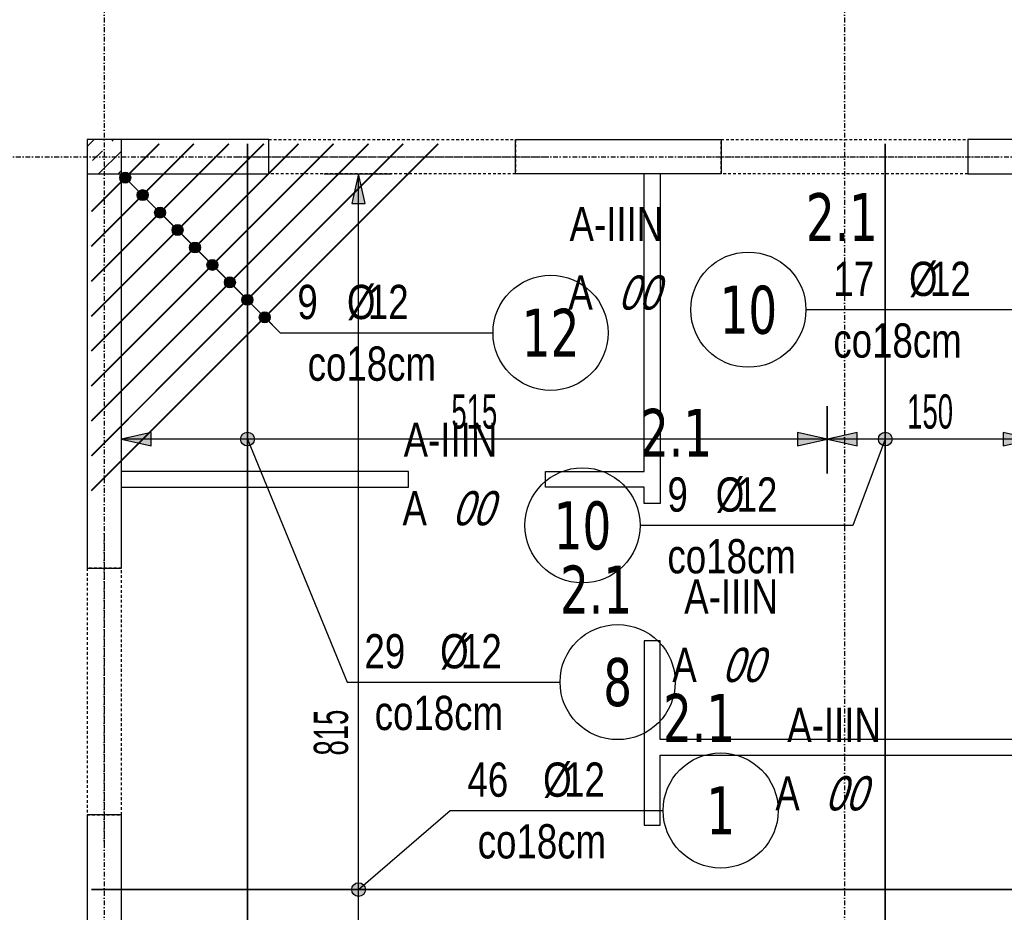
# Model space of a CAD drawing. Header units: millimetres. Extents: x 7622 to 13136, y -11868 to -7450.
# Tile 9 of 19: x 8063 to 8782, y -8729 to -8078. Entities that reach past the tile are written whole.
import ezdxf
from ezdxf.enums import TextEntityAlignment as Align

# ---------------------------------------------------------------- set-up
doc = ezdxf.new("R2010")
doc.units = ezdxf.units.MM
doc.header["$LTSCALE"] = 10
doc.linetypes.add('MO', pattern=[0.7, 0.35, -0.17, 0.01, -0.17])
doc.linetypes.add('MP', pattern=[0.36, 0.2, -0.16])
for name, color, linetype in [('BA_szr', 1, 'Continuous'), ('BA_wym', 1, 'Continuous'), ('BD_lpm', 1, 'MP'), ('BD_osm', 1, 'MO'), ('BD_wic', 1, 'Continuous'), ('BD_wig', 3, 'Continuous'), ('BZ_odn', 1, 'Continuous'), ('BZ_opi1', 7, 'Continuous'), ('BZ_opi2', 4, 'Continuous'), ('BZ_opi4', 53, 'Continuous'), ('BZ_P_wid', 3, 'Continuous'), ('BZ_wym', 1, 'Continuous')]:
    doc.layers.add(name, color=color, linetype=linetype)
doc.layers.add('BZ_pom', color=6, linetype='Continuous', plot=False)
doc.styles.add('BIKTBG', font='tahoma.ttf', dxfattribs={"width": 0.85})
doc.styles.add('BIKTS', font='bikromsw.shx', dxfattribs={"width": 0.8})
doc.styles.add('BIKWYM', font='bikromsw.shx', dxfattribs={"width": 0.6})
doc.dimstyles.new('BA_KR_100_cm', dxfattribs={"dimtxt": 25, "dimasz": 1.666667, "dimexe": 24, "dimexo": 0, "dimgap": 0, "dimtad": 0, "dimdec": 1, "dimrnd": 0.5, "dimzin": 9, "dimdsep": 46, "dimtxsty": 'BIKWYM', "dimblk": 'WYM-KR', "dimcen": 0, "dimdle": 20, "dimclrd": 256, "dimclre": 256, "dimclrt": 2, "dimadec": 0, "dimazin": 0, "dimtfac": 0.033333, "dimtdec": 1, "dimtmove": 0, "dimatfit": 3, "dimldrblk": 'WYM-KR', "dimfxl": 25, "dimfxlon": 1, "dimtvp": 0.8, "dimtolj": 1, "dimarcsym": 0})
doc.dimstyles.new('BZ_KP_100', dxfattribs={"dimtxt": 20, "dimasz": 1.333333, "dimexe": 24, "dimexo": 0, "dimgap": 0, "dimtad": 0, "dimdec": 1, "dimrnd": 0.5, "dimzin": 9, "dimdsep": 46, "dimtxsty": 'BIKWYM', "dimblk": 'WYM-KR', "dimblk1": 'WYM-KP', "dimblk2": 'WYM-KP', "dimsah": 1, "dimcen": 0, "dimdle": 20, "dimclrd": 256, "dimclre": 256, "dimclrt": 7, "dimadec": 0, "dimazin": 0, "dimtfac": 0.033333, "dimtdec": 1, "dimtmove": 2, "dimatfit": 2, "dimldrblk": 'WYM-KP', "dimfxl": 1, "dimtvp": 0.8, "dimtolj": 1, "dimarcsym": 0})
doc.dimstyles.new('BZ_KP_100_cm', dxfattribs={"dimtxt": 25, "dimasz": 1.666667, "dimexe": 24, "dimexo": 0, "dimgap": 0, "dimtad": 0, "dimdec": 1, "dimrnd": 0.5, "dimzin": 9, "dimdsep": 46, "dimtxsty": 'BIKWYM', "dimblk": 'WYM-KR', "dimblk1": 'WYM-KP', "dimblk2": 'WYM-KP', "dimsah": 1, "dimcen": 0, "dimdle": 20, "dimclrd": 256, "dimclre": 256, "dimclrt": 7, "dimadec": 0, "dimazin": 0, "dimtfac": 0.033333, "dimtdec": 1, "dimtmove": 0, "dimatfit": 3, "dimldrblk": 'WYM-KP', "dimfxl": 1, "dimtvp": 0.8, "dimtolj": 1, "dimarcsym": 0})
doc.dimstyles.new('BZ_ST_100_cm', dxfattribs={"dimtxt": 25, "dimasz": 1.666667, "dimexe": 24, "dimexo": 0, "dimgap": 0, "dimtad": 0, "dimdec": 1, "dimrnd": 0.5, "dimdsep": 46, "dimtxsty": 'BIKWYM', "dimblk": 'WYM-ST', "dimcen": 0, "dimdle": 20, "dimclrd": 256, "dimclre": 256, "dimclrt": 7, "dimadec": 0, "dimazin": 0, "dimtfac": 0.033333, "dimtdec": 1, "dimtix": 1, "dimtmove": 2, "dimatfit": 3, "dimldrblk": 'WYM-ST', "dimfxl": 25, "dimfxlon": 1, "dimtvp": 0.8, "dimtolj": 1, "dimtzin": 0, "dimarcsym": 0})

# ---------------------------------------------------------------- blocks, each defined once
blk = doc.blocks.new('WYM-KR')
at = {"color": 7, "linetype": 'ByBlock'}
blk.add_line((6.24, 6.24), (-6.24, -6.24), dxfattribs=at)
at = {"linetype": 'ByBlock'}
blk.add_line((11.52, 0), (-11.52, 0), dxfattribs=at)
blk = doc.blocks.new('*D23')
at = {"layer": 'BA_wym', "lineweight": -2}
for p, q in [((8112.71, -8054.57), (8112.71, -7990.57)), ((8137.71, -8054.57), (8137.71, -7990.57)), ((8111.04, -8014.57), (8076.99, -8014.57)), ((8112.71, -8014.57), (8137.71, -8014.57)), ((8139.37, -8014.57), (8141.04, -8014.57))]:
    blk.add_line(p, q, dxfattribs=at)
at = {"layer": 'Defpoints', "color": 0}
for p in [(8137.71, -8014.57), (8112.71, -8165.57), (8137.71, -8165.57)]:
    blk.add_point(p, dxfattribs=at)
at = {"layer": 'BA_wym', "lineweight": -2, "xscale": 1.666666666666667, "yscale": 1.666666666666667, "zscale": 1.666666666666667}
blk.add_blockref('WYM-KR', (8112.71, -8014.57), dxfattribs=at)
at = {"layer": 'BA_wym', "lineweight": -2, "xscale": 1.666666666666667, "yscale": 1.666666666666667, "zscale": 1.666666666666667, "rotation": 180}
blk.add_blockref('WYM-KR', (8137.71, -8014.57), dxfattribs=at)
at = {"layer": 'BA_wym', "color": 2, "insert": (8093.18, -7994.57), "char_height": 25, "attachment_point": 5, "style": 'BIKWYM'}
blk.add_mtext('\\A1;25', dxfattribs=at)
blk = doc.blocks.new('*D24')
at = {"layer": 'BA_wym', "lineweight": -2}
for p, q in [((8137.71, -8054.57), (8137.71, -7990.57)), ((8245.21, -8054.57), (8245.21, -7990.57)), ((8139.37, -8014.57), (8243.54, -8014.57))]:
    blk.add_line(p, q, dxfattribs=at)
at = {"layer": 'Defpoints', "color": 0}
for p in [(8245.21, -8014.57), (8137.71, -8165.57), (8245.21, -8165.57)]:
    blk.add_point(p, dxfattribs=at)
at = {"layer": 'BA_wym', "lineweight": -2, "xscale": 1.666666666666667, "yscale": 1.666666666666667, "zscale": 1.666666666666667, "rotation": 180}
blk.add_blockref('WYM-KR', (8137.71, -8014.57), dxfattribs=at)
at = {"layer": 'BA_wym', "lineweight": -2, "xscale": 1.666666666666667, "yscale": 1.666666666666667, "zscale": 1.666666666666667}
blk.add_blockref('WYM-KR', (8245.21, -8014.57), dxfattribs=at)
at = {"layer": 'BA_wym', "color": 2, "insert": (8191.46, -7994.57), "char_height": 25, "attachment_point": 5, "style": 'BIKWYM'}
blk.add_mtext('\\A1;107.5', dxfattribs=at)
blk = doc.blocks.new('*D25')
at = {"layer": 'BA_wym', "lineweight": -2}
for p, q in [((8245.21, -8054.57), (8245.21, -7990.57)), ((8425.21, -8054.57), (8425.21, -7990.57)), ((8246.87, -8014.57), (8423.54, -8014.57))]:
    blk.add_line(p, q, dxfattribs=at)
at = {"layer": 'Defpoints', "color": 0}
for p in [(8425.21, -8014.57), (8245.21, -8165.57), (8425.21, -8165.57)]:
    blk.add_point(p, dxfattribs=at)
at = {"layer": 'BA_wym', "lineweight": -2, "xscale": 1.666666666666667, "yscale": 1.666666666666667, "zscale": 1.666666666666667, "rotation": 180}
blk.add_blockref('WYM-KR', (8245.21, -8014.57), dxfattribs=at)
at = {"layer": 'BA_wym', "lineweight": -2, "xscale": 1.666666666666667, "yscale": 1.666666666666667, "zscale": 1.666666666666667}
blk.add_blockref('WYM-KR', (8425.21, -8014.57), dxfattribs=at)
at = {"layer": 'BA_wym', "color": 2, "insert": (8335.21, -7994.57), "char_height": 25, "attachment_point": 5, "style": 'BIKWYM'}
blk.add_mtext('\\A1;180', dxfattribs=at)
blk = doc.blocks.new('*D26')
at = {"layer": 'BA_wym', "lineweight": -2}
for p, q in [((8425.21, -8054.57), (8425.21, -7990.57)), ((8575.21, -8054.57), (8575.21, -7990.57)), ((8426.87, -8014.57), (8573.54, -8014.57))]:
    blk.add_line(p, q, dxfattribs=at)
at = {"layer": 'Defpoints', "color": 0}
for p in [(8575.21, -8014.57), (8425.21, -8165.57), (8575.21, -8165.57)]:
    blk.add_point(p, dxfattribs=at)
at = {"layer": 'BA_wym', "lineweight": -2, "xscale": 1.666666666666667, "yscale": 1.666666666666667, "zscale": 1.666666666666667, "rotation": 180}
blk.add_blockref('WYM-KR', (8425.21, -8014.57), dxfattribs=at)
at = {"layer": 'BA_wym', "lineweight": -2, "xscale": 1.666666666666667, "yscale": 1.666666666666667, "zscale": 1.666666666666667}
blk.add_blockref('WYM-KR', (8575.21, -8014.57), dxfattribs=at)
at = {"layer": 'BA_wym', "color": 2, "insert": (8500.21, -7994.57), "char_height": 25, "attachment_point": 5, "style": 'BIKWYM'}
blk.add_mtext('\\A1;150', dxfattribs=at)
blk = doc.blocks.new('*D27')
at = {"layer": 'BA_wym', "lineweight": -2}
for p, q in [((8575.21, -8054.57), (8575.21, -7990.57)), ((8755.21, -8054.57), (8755.21, -7990.57)), ((8576.87, -8014.57), (8753.54, -8014.57))]:
    blk.add_line(p, q, dxfattribs=at)
at = {"layer": 'Defpoints', "color": 0}
for p in [(8755.21, -8014.57), (8575.21, -8165.57), (8755.21, -8165.57)]:
    blk.add_point(p, dxfattribs=at)
at = {"layer": 'BA_wym', "lineweight": -2, "xscale": 1.666666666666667, "yscale": 1.666666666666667, "zscale": 1.666666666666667, "rotation": 180}
blk.add_blockref('WYM-KR', (8575.21, -8014.57), dxfattribs=at)
at = {"layer": 'BA_wym', "lineweight": -2, "xscale": 1.666666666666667, "yscale": 1.666666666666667, "zscale": 1.666666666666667}
blk.add_blockref('WYM-KR', (8755.21, -8014.57), dxfattribs=at)
at = {"layer": 'BA_wym', "color": 2, "insert": (8665.21, -7994.57), "char_height": 25, "attachment_point": 5, "style": 'BIKWYM'}
blk.add_mtext('\\A1;180', dxfattribs=at)
blk = doc.blocks.new('*D28')
at = {"layer": 'BA_wym', "lineweight": -2}
for p, q in [((8755.21, -8054.57), (8755.21, -7990.57)), ((8802.71, -8054.57), (8802.71, -7990.57)), ((8753.54, -8014.57), (8751.87, -8014.57)), ((8755.21, -8014.57), (8802.71, -8014.57)), ((8804.37, -8014.57), (8806.04, -8014.57))]:
    blk.add_line(p, q, dxfattribs=at)
at = {"layer": 'Defpoints', "color": 0}
for p in [(8802.71, -8014.57), (8755.21, -8165.57), (8802.71, -8165.57)]:
    blk.add_point(p, dxfattribs=at)
at = {"layer": 'BA_wym', "lineweight": -2, "xscale": 1.666666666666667, "yscale": 1.666666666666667, "zscale": 1.666666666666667}
blk.add_blockref('WYM-KR', (8755.21, -8014.57), dxfattribs=at)
at = {"layer": 'BA_wym', "lineweight": -2, "xscale": 1.666666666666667, "yscale": 1.666666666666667, "zscale": 1.666666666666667, "rotation": 180}
blk.add_blockref('WYM-KR', (8802.71, -8014.57), dxfattribs=at)
at = {"layer": 'BA_wym', "color": 2, "insert": (8778.96, -7994.57), "char_height": 25, "attachment_point": 5, "style": 'BIKWYM'}
blk.add_mtext('\\A1;47.5', dxfattribs=at)
blk = doc.blocks.new('*D46')
at = {"layer": 'BA_wym', "lineweight": -2}
for p, q in [((8112.71, -8014.57), (8112.71, -7950.57)), ((8137.71, -8014.57), (8137.71, -7950.57)), ((8111.04, -7974.57), (8076.99, -7974.57)), ((8112.71, -7974.57), (8137.71, -7974.57)), ((8139.37, -7974.57), (8141.04, -7974.57))]:
    blk.add_line(p, q, dxfattribs=at)
at = {"layer": 'Defpoints', "color": 0}
for p in [(8137.71, -7974.57), (8112.71, -8165.57), (8137.71, -8165.57)]:
    blk.add_point(p, dxfattribs=at)
at = {"layer": 'BA_wym', "lineweight": -2, "xscale": 1.666666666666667, "yscale": 1.666666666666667, "zscale": 1.666666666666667}
blk.add_blockref('WYM-KR', (8112.71, -7974.57), dxfattribs=at)
at = {"layer": 'BA_wym', "lineweight": -2, "xscale": 1.666666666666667, "yscale": 1.666666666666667, "zscale": 1.666666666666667, "rotation": 180}
blk.add_blockref('WYM-KR', (8137.71, -7974.57), dxfattribs=at)
at = {"layer": 'BA_wym', "color": 2, "insert": (8093.18, -7954.57), "char_height": 25, "attachment_point": 5, "style": 'BIKWYM'}
blk.add_mtext('\\A1;25', dxfattribs=at)
blk = doc.blocks.new('*D47')
at = {"layer": 'BA_wym', "lineweight": -2}
for p, q in [((8137.71, -8014.57), (8137.71, -7950.57)), ((8802.71, -8014.57), (8802.71, -7950.57)), ((8139.37, -7974.57), (8801.04, -7974.57))]:
    blk.add_line(p, q, dxfattribs=at)
at = {"layer": 'Defpoints', "color": 0}
for p in [(8802.71, -7974.57), (8802.71, -8114.57), (8137.71, -8165.57)]:
    blk.add_point(p, dxfattribs=at)
at = {"layer": 'BA_wym', "lineweight": -2, "xscale": 1.666666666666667, "yscale": 1.666666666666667, "zscale": 1.666666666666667, "rotation": 180}
blk.add_blockref('WYM-KR', (8137.71, -7974.57), dxfattribs=at)
at = {"layer": 'BA_wym', "lineweight": -2, "xscale": 1.666666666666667, "yscale": 1.666666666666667, "zscale": 1.666666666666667}
blk.add_blockref('WYM-KR', (8802.71, -7974.57), dxfattribs=at)
at = {"layer": 'BA_wym', "color": 2, "insert": (8470.21, -7954.57), "char_height": 25, "attachment_point": 5, "style": 'BIKWYM'}
blk.add_mtext('\\A1;665', dxfattribs=at)
blk = doc.blocks.new('*D55')
at = {"layer": 'BA_wym', "lineweight": -2}
for p, q in [((8112.71, -7974.57), (8112.71, -7910.57)), ((8125.21, -7974.57), (8125.21, -7910.57)), ((8111.04, -7934.57), (8051.28, -7934.57)), ((8112.71, -7934.57), (8125.21, -7934.57)), ((8126.87, -7934.57), (8128.54, -7934.57))]:
    blk.add_line(p, q, dxfattribs=at)
at = {"layer": 'Defpoints', "color": 0}
for p in [(8125.21, -7934.57), (8112.71, -8165.57), (8125.21, -8165.57)]:
    blk.add_point(p, dxfattribs=at)
at = {"layer": 'BA_wym', "lineweight": -2, "xscale": 1.666666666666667, "yscale": 1.666666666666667, "zscale": 1.666666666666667}
blk.add_blockref('WYM-KR', (8112.71, -7934.57), dxfattribs=at)
at = {"layer": 'BA_wym', "lineweight": -2, "xscale": 1.666666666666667, "yscale": 1.666666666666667, "zscale": 1.666666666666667, "rotation": 180}
blk.add_blockref('WYM-KR', (8125.21, -7934.57), dxfattribs=at)
at = {"layer": 'BA_wym', "color": 2, "insert": (8080.32, -7914.57), "char_height": 25, "attachment_point": 5, "style": 'BIKWYM'}
blk.add_mtext('\\A1;12.5', dxfattribs=at)
blk = doc.blocks.new('*D56')
at = {"layer": 'BA_wym', "lineweight": -2}
for p, q in [((8125.21, -7974.57), (8125.21, -7910.57)), ((8665.21, -7974.57), (8665.21, -7910.57)), ((8126.87, -7934.57), (8663.54, -7934.57))]:
    blk.add_line(p, q, dxfattribs=at)
at = {"layer": 'Defpoints', "color": 0}
for p in [(8665.21, -7934.57), (8125.21, -8165.57), (8665.21, -8280.85)]:
    blk.add_point(p, dxfattribs=at)
at = {"layer": 'BA_wym', "lineweight": -2, "xscale": 1.666666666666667, "yscale": 1.666666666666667, "zscale": 1.666666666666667, "rotation": 180}
blk.add_blockref('WYM-KR', (8125.21, -7934.57), dxfattribs=at)
at = {"layer": 'BA_wym', "lineweight": -2, "xscale": 1.666666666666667, "yscale": 1.666666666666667, "zscale": 1.666666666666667}
blk.add_blockref('WYM-KR', (8665.21, -7934.57), dxfattribs=at)
at = {"layer": 'BA_wym', "color": 2, "insert": (8395.21, -7914.57), "char_height": 25, "attachment_point": 5, "style": 'BIKWYM'}
blk.add_mtext('\\A1;540', dxfattribs=at)
blk = doc.blocks.new('*D57')
at = {"layer": 'BA_wym', "lineweight": -2}
for p, q in [((8665.21, -7974.57), (8665.21, -7910.57)), ((8815.21, -7974.57), (8815.21, -7910.57)), ((8666.87, -7934.57), (8813.54, -7934.57))]:
    blk.add_line(p, q, dxfattribs=at)
at = {"layer": 'Defpoints', "color": 0}
for p in [(8815.21, -7934.57), (8815.21, -8114.57), (8665.21, -8274.64)]:
    blk.add_point(p, dxfattribs=at)
at = {"layer": 'BA_wym', "lineweight": -2, "xscale": 1.666666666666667, "yscale": 1.666666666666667, "zscale": 1.666666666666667, "rotation": 180}
blk.add_blockref('WYM-KR', (8665.21, -7934.57), dxfattribs=at)
at = {"layer": 'BA_wym', "lineweight": -2, "xscale": 1.666666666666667, "yscale": 1.666666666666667, "zscale": 1.666666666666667}
blk.add_blockref('WYM-KR', (8815.21, -7934.57), dxfattribs=at)
at = {"layer": 'BA_wym', "color": 2, "insert": (8740.21, -7914.57), "char_height": 25, "attachment_point": 5, "style": 'BIKWYM'}
blk.add_mtext('\\A1;150', dxfattribs=at)
blk = doc.blocks.new('*D63')
at = {"layer": 'BA_wym', "lineweight": -2}
for p, q in [((8112.71, -7894.57), (8112.71, -7830.57)), ((10717.71, -7894.57), (10717.71, -7830.57)), ((8114.37, -7854.57), (10716.04, -7854.57))]:
    blk.add_line(p, q, dxfattribs=at)
at = {"layer": 'Defpoints', "color": 0}
for p in [(10717.71, -7854.57), (8112.71, -8165.57), (10717.71, -8165.57)]:
    blk.add_point(p, dxfattribs=at)
at = {"layer": 'BA_wym', "lineweight": -2, "xscale": 1.666666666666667, "yscale": 1.666666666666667, "zscale": 1.666666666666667, "rotation": 180}
blk.add_blockref('WYM-KR', (8112.71, -7854.57), dxfattribs=at)
at = {"layer": 'BA_wym', "lineweight": -2, "xscale": 1.666666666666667, "yscale": 1.666666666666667, "zscale": 1.666666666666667}
blk.add_blockref('WYM-KR', (10717.71, -7854.57), dxfattribs=at)
at = {"layer": 'BA_wym', "color": 2, "insert": (9415.21, -7834.57), "char_height": 25, "attachment_point": 5, "style": 'BIKWYM'}
blk.add_mtext('\\A1;2605', dxfattribs=at)
blk = doc.blocks.new('*D64')
at = {"layer": 'BA_wym', "lineweight": -2}
for p, q in [((8112.71, -7934.57), (8112.71, -7870.57)), ((8802.71, -7934.57), (8802.71, -7870.57)), ((8114.37, -7894.57), (8801.04, -7894.57))]:
    blk.add_line(p, q, dxfattribs=at)
at = {"layer": 'Defpoints', "color": 0}
for p in [(8802.71, -7894.57), (8802.71, -8114.57), (8112.71, -8165.57)]:
    blk.add_point(p, dxfattribs=at)
at = {"layer": 'BA_wym', "lineweight": -2, "xscale": 1.666666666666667, "yscale": 1.666666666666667, "zscale": 1.666666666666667, "rotation": 180}
blk.add_blockref('WYM-KR', (8112.71, -7894.57), dxfattribs=at)
at = {"layer": 'BA_wym', "lineweight": -2, "xscale": 1.666666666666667, "yscale": 1.666666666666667, "zscale": 1.666666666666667}
blk.add_blockref('WYM-KR', (8802.71, -7894.57), dxfattribs=at)
at = {"layer": 'BA_wym', "color": 2, "insert": (8457.71, -7874.57), "char_height": 25, "attachment_point": 5, "style": 'BIKWYM'}
blk.add_mtext('\\A1;690', dxfattribs=at)
blk = doc.blocks.new('WYM-ST')
blk.add_hatch(color=256).paths.add_polyline_path([(-13, 2.88), (0, 0), (-13, -2.88)])
blk.add_lwpolyline([(0, 0), (-13, 2.88), (-13, -2.88), (0, 0)])
blk = doc.blocks.new('*D174')
at = {"layer": 'BA_wym', "lineweight": -2}
for p, q in [((8285.73, -8190.57), (8334.73, -8190.57)), ((8310.73, -9003.9), (8310.73, -8192.23)), ((8335.73, -9005.57), (8286.73, -9005.57))]:
    blk.add_line(p, q, dxfattribs=at)
at = {"layer": 'Defpoints', "color": 0}
for p in [(8137.71, -8190.57), (8310.73, -8190.57), (8652.71, -9005.57)]:
    blk.add_point(p, dxfattribs=at)
at = {"layer": 'BA_wym', "lineweight": -2, "xscale": 1.666666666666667, "yscale": 1.666666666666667, "zscale": 1.666666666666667}
for p, rotation in [((8310.73, -8190.57), 90), ((8310.73, -9005.57), 270)]:
    blk.add_blockref('WYM-ST', p, dxfattribs=dict(at, rotation=rotation))
at = {"layer": 'BA_wym', "color": 7, "insert": (8290.73, -8598.07), "char_height": 25, "attachment_point": 5, "rotation": 90, "style": 'BIKWYM'}
blk.add_mtext('\\A1;815', dxfattribs=at)
blk = doc.blocks.new('WYM-KP')
blk.add_hatch(color=256).paths.add_polyline_path([(3, 0, 1), (-3, 0, 1)])
blk.add_circle((0, 0), 3)
blk = doc.blocks.new('bik_BlkOpPret', base_point=(1524.45, 7050.26))
at = {"layer": 'BZ_opi1', "style": 'BIKTS', "width": 0.6}
for tag, p in [('SZTUK', (1533.83, 7057.76)), ('PRZEDR_FI', (1554.72, 7057.76)), ('PRZEKROJ', (1563.29, 7057.76)), ('PRZEDR_L', (1533.83, 7024.01)), ('DLUGOSC', (1568.65, 7024.01)), ('UWAGA', (1533.83, 6997.76))]:
    blk.add_attdef(tag, p, '', height=18.75, dxfattribs=at)
at = {"layer": 'BZ_opi2', "style": 'BIKTBG', "width": 0.6}
blk.add_attdef('NUMER', text='', height=26.25, dxfattribs=at).set_placement((1620.77, 7050.26), align=Align.MIDDLE_CENTER)
at = {"layer": 'BZ_pom', "width": 0.6}
for tag, p, height, style in [('POZYCJA', (1589.27, 7087.76), 26.25, 'BIKTBG'), ('GATUNEK', (1630.22, 7087.76), 18.75, 'BIKTS'), ('METODA_L', (1639.09, 7050.26), 18.75, 'BIKTS'), ('EURO_KOD', (1663.74, 7050.26), 18.75, 'BIKTS')]:
    blk.add_attdef(tag, p, '', height=height, dxfattribs=dict(at, style=style))
at = {"layer": 'BZ_wym', "width": 0.6}
for tag, p, height, style, flags in [('PRZEDR_NR', (1533.83, 6969.63), 26.25, 'BIKTBG', 1), ('PRZEDR_SZT', (1533.83, 6941.51), 18.75, 'BIKTS', 1), ('TYP_PRETA', (1533.83, 6913.38), 18.75, 'BIKTS', 3), ('EURO_KOD_SEGMENTY', (1567.58, 6885.26), 18.75, 'BIKTS', 3), ('HAK_1', (1533.83, 6857.13), 18.75, 'BIKTS', 3), ('HAK_2', (1533.83, 6829.01), 18.75, 'BIKTS', 3), ('ID', (1533.83, 6800.88), 18.75, 'BIKTS', 3), ('ID_C', (1533.83, 6772.76), 18.75, 'BIKTS', 3), ('b_atr_0', (1533.83, 6744.63), 18.75, 'BIKTS', 3)]:
    blk.add_attdef(tag, p, '', height=height, dxfattribs=dict(at, style=style, flags=flags))
blk = doc.blocks.new('*D192')
at = {"layer": 'BA_wym', "lineweight": -2}
for p, q in [((8137.71, -8409.01), (8137.71, -8360.01)), ((8652.7, -8409.01), (8652.7, -8360.01)), ((8651.04, -8384.01), (8139.37, -8384.01))]:
    blk.add_line(p, q, dxfattribs=at)
at = {"layer": 'Defpoints', "color": 0}
for p in [(8137.71, -8384.01), (8652.7, -8911.58), (8137.71, -9016.58)]:
    blk.add_point(p, dxfattribs=at)
at = {"layer": 'BA_wym', "lineweight": -2, "xscale": 1.666666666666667, "yscale": 1.666666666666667, "zscale": 1.666666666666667}
for p, rotation in [((8137.71, -8384.01), 179.9999992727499), ((8652.7, -8384.01), 359.9999992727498)]:
    blk.add_blockref('WYM-ST', p, dxfattribs=dict(at, rotation=rotation))
at = {"layer": 'BA_wym', "color": 7, "insert": (8395.2, -8364.01), "char_height": 25, "attachment_point": 5, "rotation": 360, "style": 'BIKWYM'}
blk.add_mtext('\\A1;515', dxfattribs=at)
blk = doc.blocks.new('*D195')
at = {"layer": 'BA_wym', "lineweight": -2}
for p, q in [((8652.75, -8409.01), (8652.75, -8360.01)), ((8802.71, -8409.01), (8802.71, -8360.01)), ((8801.04, -8384.01), (8654.42, -8384.01))]:
    blk.add_line(p, q, dxfattribs=at)
at = {"layer": 'Defpoints', "color": 0}
for p in [(8652.75, -8384.01), (8652.75, -8911.58), (8802.71, -8911.58)]:
    blk.add_point(p, dxfattribs=at)
at = {"layer": 'BA_wym', "lineweight": -2, "xscale": 1.666666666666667, "yscale": 1.666666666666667, "zscale": 1.666666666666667}
for p, rotation in [((8652.75, -8384.01), 179.9999992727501), ((8802.71, -8384.01), 359.9999992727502)]:
    blk.add_blockref('WYM-ST', p, dxfattribs=dict(at, rotation=rotation))
at = {"layer": 'BA_wym', "color": 7, "insert": (8727.73, -8364.01), "char_height": 25, "attachment_point": 5, "rotation": 360, "style": 'BIKWYM'}
blk.add_mtext('\\A1;150', dxfattribs=at)
blk = doc.blocks.new('bik_BlkOpPretU', base_point=(18572.85, 5991.36))
at = {"layer": 'BZ_opi2', "style": 'BIKTBG', "width": 0.8}
blk.add_attdef('NUMER', text='', height=26.25, dxfattribs=at).set_placement((18420.64, 5991.36), align=Align.MIDDLE_CENTER)
at = {"layer": 'BZ_opi4', "style": 'BIKTS', "width": 0.8}
for tag, p in [('SZTUK', (18467.14, 5998.86)), ('PRZEDR_FI', (18535, 5998.86)), ('PRZEKROJ', (18546.43, 5998.86)), ('UWAGA', (18467.14, 5965.11))]:
    blk.add_attdef(tag, p, '', height=18.75, dxfattribs=at)
at = {"layer": 'BZ_pom', "width": 0.8}
for tag, p, height, style in [('POZYCJA', (18452.14, 6028.86), 26.25, 'BIKTBG'), ('GATUNEK', (18346.58, 6028.86), 18.75, 'BIKTS'), ('METODA_L', (18348.57, 5991.36), 18.75, 'BIKTS')]:
    blk.add_attdef(tag, p, '', height=height, dxfattribs=dict(at, style=style))
at = {"layer": 'BZ_wym', "width": 0.8}
for tag, p, height, style, flags in [('PRZEDR_L', (18467.14, 5936.98), 18.75, 'BIKTS', 1), ('DLUGOSC', (18467.14, 5908.86), 18.75, 'BIKTS', 1), ('TYP_PRETA', (18467.14, 5880.73), 18.75, 'BIKTS', 3), ('PRZEDR_NR', (18467.14, 5852.61), 26.25, 'BIKTBG', 1), ('PRZEDR_SZT', (18467.14, 5824.48), 18.75, 'BIKTS', 1), ('EURO_KOD', (18467.14, 5796.36), 18.75, 'BIKTS', 3), ('EURO_KOD_SEGMENTY', (18507.85, 5796.36), 18.75, 'BIKTS', 3), ('HAK_1', (18467.14, 5768.23), 18.75, 'BIKTS', 3), ('HAK_2', (18467.14, 5740.11), 18.75, 'BIKTS', 3), ('ID', (18467.14, 5711.98), 18.75, 'BIKTS', 3), ('ID_C', (18467.14, 5683.86), 18.75, 'BIKTS', 3), ('b_atr_0', (18467.14, 5655.73), 18.75, 'BIKTS', 3)]:
    blk.add_attdef(tag, p, '', height=height, dxfattribs=dict(at, style=style, flags=flags))

msp = doc.modelspace()

# ---------------------------------------------------------------- hatches: boundary and pattern name
at = {"layer": 'BA_szr'}
h = msp.add_hatch(dxfattribs=at)
h.set_pattern_fill('BIK_ZELBET', color=256, scale=100, angle=45, pattern_type=2)
h.set_pattern_definition([(45, (-3501.071, -9234.417), (-14.142136, 14.142136), []), (45, (-3508.142, -9227.346), (-14.142136, 14.142136), [10, -10])])
h.paths.add_polyline_path([(8112.71, -8190.57), (8137.71, -8190.57), (8137.71, -8165.57), (8112.71, -8165.57)])

# ---------------------------------------------------------------- linework, layer by layer
at = {"layer": 'BD_lpm'}
for points in [[(8425.21, -8190.57), (8245.21, -8190.57), (8245.21, -8165.57), (8425.21, -8165.57)], [(8755.21, -8190.57), (8575.21, -8190.57), (8575.21, -8165.57), (8755.21, -8165.57)], [(8137.71, -8478.07), (8112.71, -8478.07), (8112.71, -8658.07), (8137.71, -8658.07)]]:
    msp.add_lwpolyline(points, close=True, dxfattribs=at)
at = {"layer": 'BD_osm', "color": 5}
for p, q in [((8220.21, -8178.07), (8450.21, -8178.07)), ((8550.21, -8178.07), (8780.21, -8178.07)), ((8125.21, -8453.07), (8125.21, -8683.07))]:
    msp.add_line(p, q, dxfattribs=at)
at = {"layer": 'BD_osm'}
for points in [[(8125.21, -7754.57), (8125.21, -10627.02)], [(8665.21, -7754.57), (8665.21, -10627.02)], [(7752.71, -8178.07), (11077.71, -8178.07)]]:
    msp.add_lwpolyline(points, dxfattribs=at)
at = {"layer": 'BD_wic', "color": 8}
for points in [[(8530.71, -8190.57), (8530.71, -8431.07), (8519.21, -8431.07), (8519.21, -8419.07), (8447.21, -8419.07), (8447.21, -8407.57), (8519.21, -8407.57), (8519.21, -8190.57)], [(8137.71, -8419.07), (8347.21, -8419.07), (8347.21, -8407.57), (8137.71, -8407.57)], [(8802.71, -8603.07), (8530.71, -8603.07), (8530.71, -8531.07), (8519.21, -8531.07), (8519.21, -8665.57), (8530.71, -8665.57), (8530.71, -8614.57), (8802.71, -8614.57)]]:
    msp.add_lwpolyline(points, dxfattribs=at)
at = {"layer": 'BD_wig'}
for points in [[(8892.21, -8190.57), (8892.21, -8165.57), (8827.71, -8165.57), (8827.71, -8114.57), (8802.71, -8114.57), (8802.71, -8165.57), (8755.21, -8165.57), (8755.21, -8190.57), (8802.71, -8190.57), (8802.71, -9005.57), (8791.75, -9005.57), (8791.75, -9030.57), (8847.71, -9030.57), (8847.71, -9005.57), (8827.71, -9005.57), (8827.71, -8494.56), (8848.71, -8494.57), (8848.71, -8469.57), (8827.71, -8469.56), (8827.71, -8190.57), (8892.21, -8190.57)], [(8245.21, -8190.57), (8245.21, -8165.57), (8112.71, -8165.57), (8112.71, -8478.07), (8137.71, -8478.07), (8137.71, -8190.57), (8245.21, -8190.57)]]:
    msp.add_lwpolyline(points, dxfattribs=at)
for points in [[(8112.71, -8190.57), (8137.71, -8190.57), (8137.71, -8165.57), (8112.71, -8165.57)], [(8575.21, -8190.57), (8425.21, -8190.57), (8425.21, -8165.57), (8575.21, -8165.57)], [(8137.71, -8658.07), (8112.71, -8658.07), (8112.71, -8913.07), (8137.71, -8913.07)]]:
    msp.add_lwpolyline(points, close=True, dxfattribs=at)
at = {"layer": 'BZ_odn'}
for centre in [(8595.13, -8289.6), (8474.09, -8446.93), (8499.74, -8561.23), (8574.9, -8654.88)]:
    msp.add_circle(centre, 42, dxfattribs=at)
at = {"layer": 'BZ_odn', "color": 252, "lineweight": -2}
msp.add_circle((8450.83, -8306.45), 42, dxfattribs=at)
at = {"layer": 'BZ_P_wid', "const_width": 1.2}
for points in [[(8115.71, -8218.06), (8165.2, -8168.57)], [(8115.71, -8243.52), (8190.66, -8168.57)], [(8115.71, -8268.97), (8216.11, -8168.57)], [(8115.71, -8294.43), (8241.57, -8168.57)], [(8115.71, -8319.89), (8267.03, -8168.57)], [(8115.71, -8345.34), (8292.48, -8168.57)], [(8115.71, -8370.8), (8317.94, -8168.57)], [(8115.71, -8396.25), (8343.39, -8168.57)], [(8115.71, -8421.71), (8368.85, -8168.57)], [(8229.69, -9138.57), (8229.69, -8168.57)], [(8695, -9033.57), (8695, -8168.57)], [(8115.71, -8712.56), (8830.71, -8712.56)]]:
    msp.add_lwpolyline(points, dxfattribs=at)

# ---------------------------------------------------------------- block references
ref = msp.add_blockref('bik_BlkOpPret', (8792.37, -8289.6), dxfattribs=dict(rotation=7.271689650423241e-07))
ref.add_attrib('NUMER', '10', dxfattribs={"layer": 'BZ_opi2', "height": 35, "rotation": 0, "style": 'BIKTBG', "width": 0.8}).set_placement((8595.13, -8289.6), align=Align.MIDDLE_CENTER)
ref.add_attrib('POZYCJA', '2.1', (8637.13, -8239.6), dxfattribs={"layer": 'BZ_pom', "height": 35, "rotation": 0, "style": 'BIKTBG', "width": 0.8})
ref.add_attrib('SZTUK', '17', (8657.13, -8279.6), dxfattribs={"layer": 'BZ_opi1', "height": 25, "rotation": 0, "style": 'BIKTS', "width": 0.8})
ref.add_attrib('GATUNEK', 'A-IIIN', (8464.64, -8239.6), dxfattribs={"layer": 'BZ_pom', "height": 25, "rotation": 0, "style": 'BIKTS', "width": 0.8})
ref.add_attrib('PRZEKROJ', '12', (8727.61, -8279.6), dxfattribs={"layer": 'BZ_opi1', "height": 25, "rotation": 0, "style": 'BIKTS', "width": 0.8})
ref.add_attrib('UWAGA', 'co18cm', (8657.13, -8324.6), dxfattribs={"layer": 'BZ_opi1', "height": 25, "rotation": 0, "style": 'BIKTS', "width": 0.8})
ref.add_attrib('METODA_L', 'A', (8463.8, -8289.6), dxfattribs={"layer": 'BZ_pom', "height": 25, "rotation": 0, "style": 'BIKTS', "width": 0.8})
ref.add_attrib('PRZEDR_FI', '%%c', (8712.37, -8279.6), dxfattribs={"layer": 'BZ_opi1', "height": 25, "rotation": 0, "style": 'BIKTS', "width": 0.8})
ref.add_attrib('EURO_KOD', '00', (8499.99, -8289.6), dxfattribs={"layer": 'BZ_pom', "height": 25, "rotation": 0, "style": 'BIKTS', "oblique": 18, "width": 0.8})
ref = msp.add_blockref('bik_BlkOpPretU', (8253.59, -8306.45))
ref.add_attrib('NUMER', '12', dxfattribs={"layer": 'BZ_opi2', "height": 35, "style": 'BIKTBG', "width": 0.8}).set_placement((8450.83, -8306.45), align=Align.MIDDLE_CENTER)
ref.add_attrib('SZTUK', '9', (8266.09, -8296.45), dxfattribs={"layer": 'BZ_opi4', "height": 25, "style": 'BIKTS', "width": 0.8})
ref.add_attrib('PRZEKROJ', '12', (8317.52, -8296.45), dxfattribs={"layer": 'BZ_opi4', "height": 25, "style": 'BIKTS', "width": 0.8})
ref.add_attrib('UWAGA', 'co18cm', (8273.59, -8341.45), dxfattribs={"layer": 'BZ_opi4', "height": 25, "style": 'BIKTS', "width": 0.8})
ref.add_attrib('PRZEDR_FI', '%%c', (8302.28, -8296.45), dxfattribs={"layer": 'BZ_opi4', "height": 25, "style": 'BIKTS', "width": 0.8})
ref = msp.add_blockref('bik_BlkOpPret', (8671.33, -8446.93), dxfattribs=dict(rotation=7.271689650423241e-07))
ref.add_attrib('NUMER', '10', dxfattribs={"layer": 'BZ_opi2', "height": 35, "rotation": 0, "style": 'BIKTBG', "width": 0.8}).set_placement((8474.09, -8446.93), align=Align.MIDDLE_CENTER)
ref.add_attrib('POZYCJA', '2.1', (8516.09, -8396.93), dxfattribs={"layer": 'BZ_pom', "height": 35, "rotation": 0, "style": 'BIKTBG', "width": 0.8})
ref.add_attrib('SZTUK', '9', (8536.09, -8436.93), dxfattribs={"layer": 'BZ_opi1', "height": 25, "rotation": 0, "style": 'BIKTS', "width": 0.8})
ref.add_attrib('GATUNEK', 'A-IIIN', (8343.6, -8396.93), dxfattribs={"layer": 'BZ_pom', "height": 25, "rotation": 0, "style": 'BIKTS', "width": 0.8})
ref.add_attrib('PRZEKROJ', '12', (8586.56, -8436.93), dxfattribs={"layer": 'BZ_opi1', "height": 25, "rotation": 0, "style": 'BIKTS', "width": 0.8})
ref.add_attrib('UWAGA', 'co18cm', (8536.09, -8481.93), dxfattribs={"layer": 'BZ_opi1', "height": 25, "rotation": 0, "style": 'BIKTS', "width": 0.8})
ref.add_attrib('METODA_L', 'A', (8342.75, -8446.93), dxfattribs={"layer": 'BZ_pom', "height": 25, "rotation": 0, "style": 'BIKTS', "width": 0.8})
ref.add_attrib('PRZEDR_FI', '%%c', (8571.33, -8436.93), dxfattribs={"layer": 'BZ_opi1', "height": 25, "rotation": 0, "style": 'BIKTS', "width": 0.8})
ref.add_attrib('EURO_KOD', '00', (8378.94, -8446.93), dxfattribs={"layer": 'BZ_pom', "height": 25, "rotation": 0, "style": 'BIKTS', "oblique": 18, "width": 0.8})
ref = msp.add_blockref('bik_BlkOpPret', (8302.5, -8561.23), dxfattribs=dict(rotation=7.271688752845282e-07))
ref.add_attrib('NUMER', '8', dxfattribs={"layer": 'BZ_opi2', "height": 35, "rotation": 0, "style": 'BIKTBG', "width": 0.8}).set_placement((8499.74, -8561.23), align=Align.MIDDLE_CENTER)
ref.add_attrib('POZYCJA', '2.1', (8457.74, -8511.23), dxfattribs={"layer": 'BZ_pom', "height": 35, "rotation": 0, "style": 'BIKTBG', "width": 0.8})
ref.add_attrib('SZTUK', '29', (8315, -8551.23), dxfattribs={"layer": 'BZ_opi1', "height": 25, "rotation": 0, "style": 'BIKTS', "width": 0.8})
ref.add_attrib('GATUNEK', 'A-IIIN', (8548.32, -8511.23), dxfattribs={"layer": 'BZ_pom', "height": 25, "rotation": 0, "style": 'BIKTS', "width": 0.8})
ref.add_attrib('PRZEKROJ', '12', (8385.47, -8551.23), dxfattribs={"layer": 'BZ_opi1', "height": 25, "rotation": 0, "style": 'BIKTS', "width": 0.8})
ref.add_attrib('UWAGA', 'co18cm', (8322.5, -8596.23), dxfattribs={"layer": 'BZ_opi1', "height": 25, "rotation": 0, "style": 'BIKTS', "width": 0.8})
ref.add_attrib('METODA_L', 'A', (8539.64, -8561.23), dxfattribs={"layer": 'BZ_pom', "height": 25, "rotation": 0, "style": 'BIKTS', "width": 0.8})
ref.add_attrib('PRZEDR_FI', '%%c', (8370.24, -8551.23), dxfattribs={"layer": 'BZ_opi1', "height": 25, "rotation": 0, "style": 'BIKTS', "width": 0.8})
ref.add_attrib('EURO_KOD', '00', (8575.83, -8561.23), dxfattribs={"layer": 'BZ_pom', "height": 25, "rotation": 0, "style": 'BIKTS', "oblique": 18, "width": 0.8})
ref = msp.add_blockref('bik_BlkOpPret', (8377.66, -8654.88))
ref.add_attrib('NUMER', '1', dxfattribs={"layer": 'BZ_opi2', "height": 35, "style": 'BIKTBG', "width": 0.8}).set_placement((8574.9, -8654.88), align=Align.MIDDLE_CENTER)
ref.add_attrib('POZYCJA', '2.1', (8532.9, -8604.88), dxfattribs={"layer": 'BZ_pom', "height": 35, "style": 'BIKTBG', "width": 0.8})
ref.add_attrib('SZTUK', '46', (8390.16, -8644.88), dxfattribs={"layer": 'BZ_opi1', "height": 25, "style": 'BIKTS', "width": 0.8})
ref.add_attrib('GATUNEK', 'A-IIIN', (8623.49, -8604.88), dxfattribs={"layer": 'BZ_pom', "height": 25, "style": 'BIKTS', "width": 0.8})
ref.add_attrib('PRZEKROJ', '12', (8460.64, -8644.88), dxfattribs={"layer": 'BZ_opi1', "height": 25, "style": 'BIKTS', "width": 0.8})
ref.add_attrib('UWAGA', 'co18cm', (8397.66, -8689.88), dxfattribs={"layer": 'BZ_opi1', "height": 25, "style": 'BIKTS', "width": 0.8})
ref.add_attrib('METODA_L', 'A', (8614.81, -8654.88), dxfattribs={"layer": 'BZ_pom', "height": 25, "style": 'BIKTS', "width": 0.8})
ref.add_attrib('PRZEDR_FI', '%%c', (8445.4, -8644.88), dxfattribs={"layer": 'BZ_opi1', "height": 25, "style": 'BIKTS', "width": 0.8})
ref.add_attrib('EURO_KOD', '00', (8651, -8654.88), dxfattribs={"layer": 'BZ_pom', "height": 25, "style": 'BIKTS', "oblique": 18, "width": 0.8})

# ---------------------------------------------------------------- dimensions: what is measured, and where the dimension line sits
at = {"layer": 'BA_wym'}
for base, p1, p2, override, picture, middle in [((10717.71, -7854.57), (8112.71, -8165.57), (10717.71, -8165.57), {"dimatfit": 1, "dimfxl": 40}, '*D63', (9415.21, -7834.57)), ((8802.71, -7894.57), (8112.71, -8165.57), (8802.71, -8114.57), {"dimatfit": 1, "dimfxl": 40}, '*D64', (8457.71, -7874.57)), ((8665.21, -7934.57), (8125.21, -8165.57), (8665.21, -8280.85), {"dimtmove": 1, "dimatfit": 1, "dimfxl": 40}, '*D56', (8395.21, -7914.57)), ((8815.21, -7934.57), (8665.21, -8274.64), (8815.21, -8114.57), {"dimtmove": 1, "dimatfit": 1, "dimfxl": 40}, '*D57', (8740.21, -7914.57)), ((8802.71, -7974.57), (8137.71, -8165.57), (8802.71, -8114.57), {"dimtmove": 1, "dimatfit": 1, "dimfxl": 40}, '*D47', (8470.21, -7954.57)), ((8245.21, -8014.57), (8137.71, -8165.57), (8245.21, -8165.57), {"dimtmove": 1, "dimatfit": 1, "dimfxl": 40}, '*D24', (8191.46, -7994.57)), ((8425.21, -8014.57), (8245.21, -8165.57), (8425.21, -8165.57), {"dimtmove": 1, "dimatfit": 1, "dimfxl": 40}, '*D25', (8335.21, -7994.57)), ((8575.21, -8014.57), (8425.21, -8165.57), (8575.21, -8165.57), {"dimtmove": 1, "dimatfit": 1, "dimfxl": 40}, '*D26', (8500.21, -7994.57)), ((8755.21, -8014.57), (8575.21, -8165.57), (8755.21, -8165.57), {"dimtmove": 1, "dimatfit": 1, "dimfxl": 40}, '*D27', (8665.21, -7994.57))]:
    dim = msp.add_linear_dim(base=base, p1=p1, p2=p2, dimstyle='BA_KR_100_cm', override=override, dxfattribs=at)
    dim.commit()
    dim.dimension.update_dxf_attribs({"geometry": picture, "text_midpoint": middle})
for base, p1, p2, override, picture, middle in [((8125.21, -7934.57), (8112.71, -8165.57), (8125.21, -8165.57), {"dimatfit": 1, "dimfxl": 40}, '*D55', (8080.32, -7934.57)), ((8137.71, -7974.57), (8112.71, -8165.57), (8137.71, -8165.57), {"dimatfit": 1, "dimfxl": 40}, '*D46', (8093.18, -7974.57)), ((8137.71, -8014.57), (8112.71, -8165.57), (8137.71, -8165.57), {"dimatfit": 1, "dimfxl": 40}, '*D23', (8093.18, -8014.57)), ((8802.71, -8014.57), (8755.21, -8165.57), (8802.71, -8165.57), {"dimblk": 'WYM-KR', "dimatfit": 1, "dimfxl": 40}, '*D28', (8778.96, -8014.57))]:
    dim = msp.add_linear_dim(base=base, p1=p1, p2=p2, dimstyle='BA_KR_100_cm', override=override, dxfattribs=at)
    dim.commit()
    dim.dimension.update_dxf_attribs({"geometry": picture, "text_midpoint": middle, "dimtype": 160})
for base, p1, p2, angle, picture, middle in [((8310.73, -8190.57), (8652.71, -9005.57), (8137.71, -8190.57), 90, '*D174', (8290.73, -8598.07)), ((8137.71, -8384.01), (8652.7, -8911.58), (8137.71, -9016.58), 360, '*D192', (8395.2, -8364.01)), ((8652.75, -8384.01), (8802.71, -8911.58), (8652.75, -8911.58), 360, '*D195', (8727.73, -8364.01))]:
    dim = msp.add_linear_dim(base=base, p1=p1, p2=p2, angle=angle, dimstyle='BZ_ST_100_cm', override={"dimrnd": 1, "dimblk": 'WYM-ST'}, dxfattribs=at)
    dim.commit()
    dim.dimension.update_dxf_attribs({"geometry": picture, "text_midpoint": middle})

# ---------------------------------------------------------------- leaders
at = {"layer": 'BZ_odn', "color": 252, "lineweight": -2}
for points in [[(8140.45, -8193.31), (8253.59, -8306.45), (8408.83, -8306.45)], [(8153.18, -8206.04), (8253.59, -8306.45), (8408.83, -8306.45)], [(8165.91, -8218.77), (8253.59, -8306.45), (8408.83, -8306.45)], [(8178.64, -8231.5), (8253.59, -8306.45), (8408.83, -8306.45)], [(8191.37, -8244.23), (8253.59, -8306.45), (8408.83, -8306.45)], [(8204.09, -8256.95), (8253.59, -8306.45), (8408.83, -8306.45)], [(8216.82, -8269.68), (8253.59, -8306.45), (8408.83, -8306.45)], [(8229.55, -8282.41), (8253.59, -8306.45), (8408.83, -8306.45)], [(8242.28, -8295.14), (8253.59, -8306.45), (8408.83, -8306.45)]]:
    msp.add_leader(points, dimstyle='BZ_KP_100', override={"dimclrd": 252}, dxfattribs=at)
at = {"layer": 'BZ_odn'}
for points in [[(8870.16, -8384.01), (8792.37, -8289.6), (8637.13, -8289.6)], [(8229.69, -8384.01), (8302.5, -8561.23), (8457.74, -8561.23)], [(8695, -8384.01), (8671.33, -8446.93), (8516.09, -8446.93)], [(8310.73, -8712.56), (8377.66, -8654.88), (8532.9, -8654.88)]]:
    msp.add_leader(points, dimstyle='BZ_KP_100_cm', dxfattribs=at)

doc.saveas('drawing.dxf')
